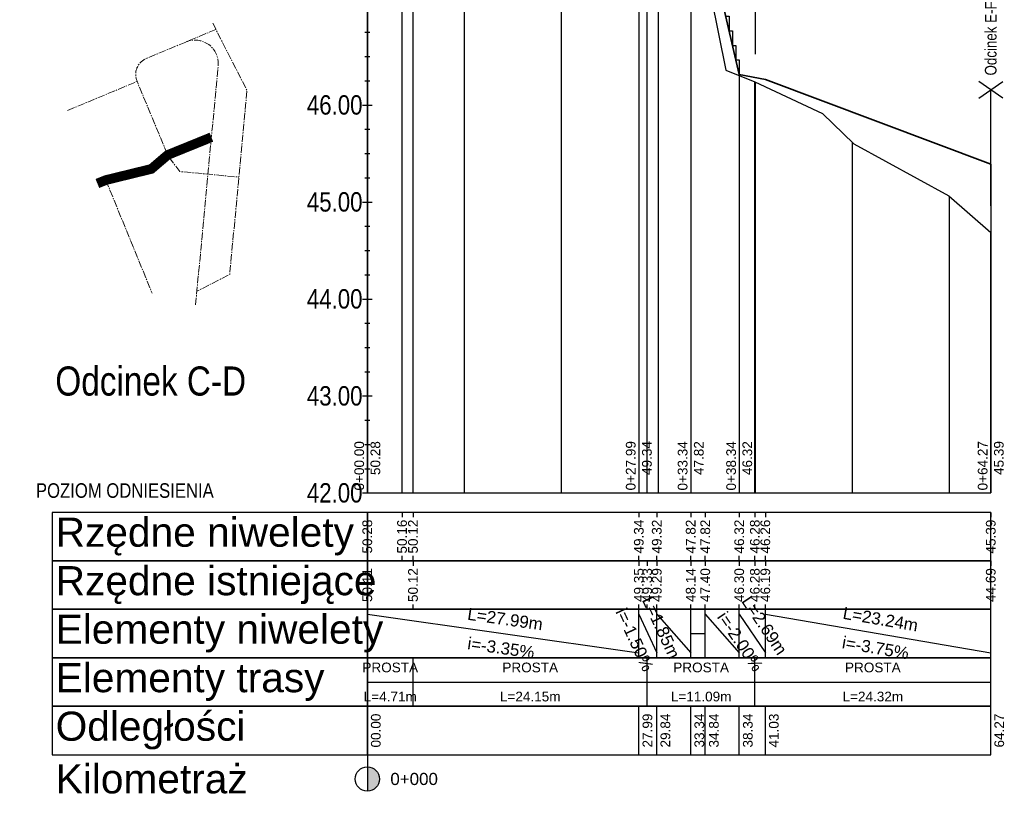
# Model space of a CAD drawing. Header units: metres. Extents: x 0 to 5465380, y 0 to 5925815.
# Tile 131 of 141: x 5464722 to 5464824, y 5925684 to 5925764. Entities that reach past the tile are written whole.
import ezdxf

# ---------------------------------------------------------------- set-up
doc = ezdxf.new("R2010")
doc.units = ezdxf.units.M
doc.linetypes.add('CENTER2', pattern=[1.125, 0.75, -0.125, 0.125, -0.125])
for name, color, linetype in [('$DR - opis', 1, 'Continuous'), ('$DR - wymiary', 7, 'Continuous'), ('AecObjExplode_rys 1_Vport_D5A', 7, 'Continuous'), ('AecObjExplode_rys 3_Vport_DDD', 7, 'Continuous'), ('AecObjExplode_rys 4_Vport_E22', 7, 'Continuous'), ('C-DROGI-PROFILE', 7, 'Continuous'), ('C-DROGI-PROFILE-ETYKIETY', 7, 'Continuous'), ('C-DROGI-PROFILE-WIDOKI', 7, 'Continuous'), ('C-DROGI-PROFILE-WIDOKI-ETYKIETY', 7, 'Continuous')]:
    doc.layers.add(name, color=color, linetype=linetype)
doc.layers.add('$DR - osie ścieżek', color=7, linetype='CENTER2', lineweight=15)
doc.styles.add('ARIAL 2', font='ARIALN.TTF')
doc.styles.get("Standard").update_dxf_attribs({"font": 'arial.ttf'})

# ---------------------------------------------------------------- blocks, each defined once
blk = doc.blocks.new('kilometraz')
at = {"linetype": 'ByBlock', "lineweight": -2}
blk.add_hatch(color=0, dxfattribs=at).paths.add_polyline_path([(0, -0.5, 0.414214), (0.5, 0, 0.414214), (0, 0.5)])
at = {"color": 0, "linetype": 'ByBlock', "lineweight": -2}
blk.add_line((0, 0.5), (0, -0.5), dxfattribs=at)
blk.add_circle((0, 0), 0.5, dxfattribs=at)
blk = doc.blocks.new('AecObjExplode_rys 1_Vport_D5A')
at = {"layer": 'C-DROGI-PROFILE', "color": 94, "linetype": 'Continuous', "lineweight": -3}
for p, q in [((5464790.11, 5925782.02), (5464794.84, 5925758.73)), ((5464794.84, 5925758.73), (5464797.83, 5925757.53)), ((5464797.83, 5925757.53), (5464804.81, 5925754.27)), ((5464804.81, 5925754.27), (5464808.02, 5925751.14)), ((5464808.02, 5925751.14), (5464817.83, 5925745.79)), ((5464817.83, 5925745.79), (5464822.15, 5925742.02))]:
    blk.add_line(p, q, dxfattribs=at)
at = {"layer": 'C-DROGI-PROFILE', "color": 190, "linetype": 'Continuous', "lineweight": 35}
for p, q in [((5464792.72, 5925773.3), (5464796.22, 5925758.3)), ((5464796.22, 5925758.3), (5464798.91, 5925757.77)), ((5464798.91, 5925757.77), (5464822.15, 5925749.05))]:
    blk.add_line(p, q, dxfattribs=at)
at = {"layer": 'C-DROGI-PROFILE-ETYKIETY', "color": 7, "linetype": 'Continuous', "lineweight": -3}
for p, q in [((5464757.88, 5925797.95), (5464757.88, 5925715.15)), ((5464785.87, 5925788.58), (5464785.87, 5925715.15)), ((5464791.22, 5925773.3), (5464791.22, 5925715.15)), ((5464796.22, 5925758.3), (5464796.22, 5925715.15)), ((5464822.15, 5925749.05), (5464822.15, 5925715.15))]:
    blk.add_line(p, q, dxfattribs=at)
at = {"layer": 'C-DROGI-PROFILE-WIDOKI', "color": 7, "linetype": 'Continuous', "lineweight": -3}
for p, q in [((5464757.88, 5925715.15), (5464757.88, 5925805.15)), ((5464761.46, 5925715.15), (5464761.46, 5925795.73)), ((5464762.59, 5925715.15), (5464762.59, 5925795.57)), ((5464767.88, 5925715.15), (5464767.88, 5925794.1)), ((5464777.88, 5925715.15), (5464777.88, 5925791.39)), ((5464787.88, 5925715.15), (5464787.88, 5925787.98)), ((5464757.63, 5925762.65), (5464758.13, 5925762.65)), ((5464757.63, 5925760.15), (5464758.13, 5925760.15)), ((5464757.63, 5925757.65), (5464758.13, 5925757.65)), ((5464797.83, 5925715.15), (5464797.83, 5925757.53)), ((5464797.88, 5925715.15), (5464797.88, 5925757.51)), ((5464757.38, 5925755.15), (5464758.38, 5925755.15)), ((5464757.63, 5925752.65), (5464758.13, 5925752.65)), ((5464807.88, 5925715.15), (5464807.88, 5925751.28)), ((5464757.63, 5925750.15), (5464758.13, 5925750.15)), ((5464757.63, 5925747.65), (5464758.13, 5925747.65)), ((5464817.88, 5925715.15), (5464817.88, 5925745.75)), ((5464757.38, 5925745.15), (5464758.38, 5925745.15)), ((5464757.63, 5925742.65), (5464758.13, 5925742.65)), ((5464822.15, 5925715.15), (5464822.15, 5925742.02)), ((5464757.63, 5925740.15), (5464758.13, 5925740.15)), ((5464757.63, 5925737.65), (5464758.13, 5925737.65)), ((5464757.38, 5925735.15), (5464758.38, 5925735.15)), ((5464757.63, 5925732.65), (5464758.13, 5925732.65)), ((5464757.63, 5925730.15), (5464758.13, 5925730.15)), ((5464757.63, 5925727.65), (5464758.13, 5925727.65)), ((5464757.38, 5925725.15), (5464758.38, 5925725.15)), ((5464757.63, 5925722.65), (5464758.13, 5925722.65)), ((5464757.63, 5925720.15), (5464758.13, 5925720.15)), ((5464757.63, 5925717.65), (5464758.13, 5925717.65)), ((5464757.38, 5925715.15), (5464822.15, 5925715.15)), ((5464757.88, 5925713.15), (5464757.88, 5925712.65)), ((5464785.87, 5925713.15), (5464785.87, 5925712.65)), ((5464787.72, 5925713.15), (5464787.72, 5925712.65)), ((5464791.22, 5925713.15), (5464791.22, 5925712.65)), ((5464792.72, 5925713.15), (5464792.72, 5925712.65)), ((5464796.22, 5925713.15), (5464796.22, 5925712.65)), ((5464798.91, 5925713.15), (5464798.91, 5925712.65)), ((5464822.15, 5925713.15), (5464822.15, 5925712.65)), ((5464757.88, 5925708.15), (5464757.88, 5925708.65)), ((5464785.87, 5925708.15), (5464785.87, 5925708.65)), ((5464787.72, 5925708.15), (5464787.72, 5925708.65)), ((5464791.22, 5925708.15), (5464791.22, 5925708.65)), ((5464792.72, 5925708.15), (5464792.72, 5925708.65)), ((5464796.22, 5925708.15), (5464796.22, 5925708.65)), ((5464798.91, 5925708.15), (5464798.91, 5925708.65)), ((5464822.15, 5925708.15), (5464822.15, 5925708.65)), ((5464757.88, 5925693.15), (5464757.88, 5925703.15)), ((5464785.87, 5925698.15), (5464785.87, 5925703.15)), ((5464787.72, 5925698.15), (5464787.72, 5925703.15)), ((5464791.22, 5925698.15), (5464791.22, 5925703.15)), ((5464792.72, 5925698.15), (5464792.72, 5925703.15)), ((5464796.22, 5925698.15), (5464796.22, 5925703.15)), ((5464798.91, 5925698.15), (5464798.91, 5925703.15)), ((5464762.59, 5925693.15), (5464762.59, 5925698.15)), ((5464786.74, 5925693.15), (5464786.74, 5925698.15)), ((5464797.83, 5925693.15), (5464797.83, 5925698.15)), ((5464757.88, 5925688.15), (5464757.88, 5925685.65))]:
    blk.add_line(p, q, dxfattribs=at)
at = {"layer": 'C-DROGI-PROFILE-WIDOKI', "color": 8, "linetype": 'Continuous', "lineweight": -3}
for p, q in [((5464757.88, 5925715.15), (5464757.88, 5925796.24)), ((5464762.59, 5925715.15), (5464762.59, 5925795.57)), ((5464786.74, 5925715.15), (5464786.74, 5925788.35)), ((5464797.83, 5925715.15), (5464797.83, 5925757.53)), ((5464822.15, 5925715.15), (5464822.15, 5925742.02))]:
    blk.add_line(p, q, dxfattribs=at)
at = {"layer": 'C-DROGI-PROFILE-WIDOKI', "color": 4, "linetype": 'Continuous', "lineweight": -3}
for p, q in [((5464761.46, 5925713.15), (5464761.46, 5925712.65)), ((5464762.59, 5925713.15), (5464762.59, 5925712.65)), ((5464797.83, 5925713.15), (5464797.83, 5925712.65)), ((5464761.46, 5925708.15), (5464761.46, 5925708.65)), ((5464762.59, 5925708.15), (5464762.59, 5925708.65)), ((5464797.83, 5925708.15), (5464797.83, 5925708.65)), ((5464757.88, 5925702.65), (5464785.87, 5925698.65)), ((5464785.87, 5925702.65), (5464787.72, 5925698.65)), ((5464787.72, 5925702.65), (5464791.22, 5925698.65)), ((5464792.72, 5925702.65), (5464796.22, 5925698.65)), ((5464796.22, 5925702.65), (5464798.91, 5925698.65)), ((5464798.91, 5925702.65), (5464822.15, 5925698.65)), ((5464791.22, 5925700.65), (5464792.72, 5925700.65)), ((5464757.88, 5925695.65), (5464822.15, 5925695.65))]:
    blk.add_line(p, q, dxfattribs=at)
at = {"layer": 'C-DROGI-PROFILE-WIDOKI', "color": 1, "linetype": 'Continuous', "lineweight": -3}
for p, q in [((5464757.88, 5925708.15), (5464757.88, 5925707.65)), ((5464785.87, 5925708.15), (5464785.87, 5925707.65)), ((5464787.72, 5925708.15), (5464787.72, 5925707.65)), ((5464791.22, 5925708.15), (5464791.22, 5925707.65)), ((5464792.72, 5925708.15), (5464792.72, 5925707.65)), ((5464796.22, 5925708.15), (5464796.22, 5925707.65)), ((5464798.91, 5925708.15), (5464798.91, 5925707.65)), ((5464822.15, 5925708.15), (5464822.15, 5925707.65)), ((5464757.88, 5925703.15), (5464757.88, 5925703.65)), ((5464785.87, 5925703.15), (5464785.87, 5925703.65)), ((5464787.72, 5925703.15), (5464787.72, 5925703.65)), ((5464791.22, 5925703.15), (5464791.22, 5925703.65)), ((5464792.72, 5925703.15), (5464792.72, 5925703.65)), ((5464796.22, 5925703.15), (5464796.22, 5925703.65)), ((5464798.91, 5925703.15), (5464798.91, 5925703.65)), ((5464822.15, 5925703.15), (5464822.15, 5925703.65)), ((5464757.88, 5925688.15), (5464757.88, 5925693.15)), ((5464785.87, 5925688.15), (5464785.87, 5925693.15)), ((5464787.72, 5925688.15), (5464787.72, 5925693.15)), ((5464791.22, 5925688.15), (5464791.22, 5925693.15)), ((5464792.72, 5925688.15), (5464792.72, 5925693.15)), ((5464796.22, 5925688.15), (5464796.22, 5925693.15)), ((5464798.91, 5925688.15), (5464798.91, 5925693.15)), ((5464822.15, 5925688.15), (5464822.15, 5925693.15))]:
    blk.add_line(p, q, dxfattribs=at)
at = {"layer": 'C-DROGI-PROFILE-WIDOKI', "color": 150, "linetype": 'Continuous', "lineweight": -3}
for p, q in [((5464762.59, 5925708.15), (5464762.59, 5925707.65)), ((5464786.74, 5925708.15), (5464786.74, 5925707.65)), ((5464797.83, 5925708.15), (5464797.83, 5925707.65)), ((5464762.59, 5925703.15), (5464762.59, 5925703.65)), ((5464786.74, 5925703.15), (5464786.74, 5925703.65)), ((5464797.83, 5925703.15), (5464797.83, 5925703.65))]:
    blk.add_line(p, q, dxfattribs=at)
at = {"layer": 'C-DROGI-PROFILE-WIDOKI', "color": 7, "linetype": 'Continuous', "lineweight": -3}
for points in [[(5464757.88, 5925708.15), (5464757.88, 5925713.15), (5464725.38, 5925713.15), (5464725.38, 5925708.15)], [(5464757.88, 5925708.15), (5464822.15, 5925708.15), (5464822.15, 5925713.15), (5464757.88, 5925713.15)], [(5464757.88, 5925703.15), (5464757.88, 5925708.15), (5464725.38, 5925708.15), (5464725.38, 5925703.15)], [(5464757.88, 5925703.15), (5464822.15, 5925703.15), (5464822.15, 5925708.15), (5464757.88, 5925708.15)], [(5464757.88, 5925698.15), (5464757.88, 5925703.15), (5464725.38, 5925703.15), (5464725.38, 5925698.15)], [(5464757.88, 5925698.15), (5464822.15, 5925698.15), (5464822.15, 5925703.15), (5464757.88, 5925703.15)], [(5464757.88, 5925693.15), (5464757.88, 5925698.15), (5464725.38, 5925698.15), (5464725.38, 5925693.15)], [(5464757.88, 5925693.15), (5464822.15, 5925693.15), (5464822.15, 5925698.15), (5464757.88, 5925698.15)], [(5464757.88, 5925688.15), (5464757.88, 5925693.15), (5464725.38, 5925693.15), (5464725.38, 5925688.15)], [(5464757.88, 5925688.15), (5464822.15, 5925688.15), (5464822.15, 5925693.15), (5464757.88, 5925693.15)]]:
    blk.add_3dface(points, dxfattribs=at)
at = {"layer": '$DR - wymiary', "color": 7, "linetype": 'Continuous', "lineweight": -3, "xscale": 2.499999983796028, "yscale": 2.499999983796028, "zscale": 2.499999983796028, "rotation": 8.53773646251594e-07}
blk.add_blockref('kilometraz', (5464757.88, 5925685.65), dxfattribs=at)
at = {"layer": 'C-DROGI-PROFILE-ETYKIETY', "color": 7, "linetype": 'Continuous', "lineweight": -3, "char_height": 1, "attachment_point": 6, "rotation": 90}
for s, insert in [('0+00.00\\P{\\fArial|b0|i0|c238|p34;50.28}', (5464757.88, 5925720.49)), ('0+27.99\\P{\\fArial|b0|i0|c238|p34;49.34}', (5464785.87, 5925720.5)), ('0+33.34\\P{\\fArial|b0|i0|c238|p34;47.82}', (5464791.22, 5925720.49)), ('0+38.34\\P{\\fArial|b0|i0|c238|p34;46.32}', (5464796.22, 5925720.49)), ('0+64.27\\P{\\fArial|b0|i0|c238|p34;45.39}', (5464822.15, 5925720.5))]:
    blk.add_mtext(s, dxfattribs=dict(at, insert=insert))
at = {"layer": 'C-DROGI-PROFILE-WIDOKI', "color": 7, "linetype": 'Continuous', "lineweight": -3, "style": 'ARIAL 2'}
for s, insert, char_height, attachment_point in [('46.00', (5464757.38, 5925755.15), 2, 6), ('45.00', (5464757.38, 5925745.15), 2, 6), ('44.00', (5464757.38, 5925735.15), 2, 6), ('Odcinek C-D', (5464745.38, 5925725.15), 3, 9), ('43.00', (5464757.38, 5925725.15), 2, 6), ('POZIOM ODNIESIENIA', (5464732.88, 5925716.15), 1.5, 2), ('42.00', (5464757.38, 5925715.15), 2, 6)]:
    blk.add_mtext(s, dxfattribs=dict(at, insert=insert, char_height=char_height, attachment_point=attachment_point))
at = {"layer": 'C-DROGI-PROFILE-WIDOKI', "color": 7, "linetype": 'Continuous', "lineweight": -3, "char_height": 3, "attachment_point": 4}
for s, insert in [('{\\fArial|b0|i0|c238|p34;Rzędne niwelety}', (5464725.75, 5925710.65)), ('{\\fArial|b0|i0|c238|p34;Rzędne istniejące}', (5464725.75, 5925705.65)), ('{\\fArial|b0|i0|c238|p34;Elementy niwelety}', (5464725.75, 5925700.65)), ('{\\fArial|b0|i0|c238|p34;Elementy trasy}', (5464725.75, 5925695.65)), ('{\\fArial|b0|i0|c238|p34;Odległości}', (5464725.75, 5925690.65)), ('{\\fArial|b0|i0|c238|p34;Kilometraż}', (5464725.75, 5925685.65))]:
    blk.add_mtext(s, dxfattribs=dict(at, insert=insert))
at = {"layer": 'C-DROGI-PROFILE-WIDOKI-ETYKIETY', "color": 7, "linetype": 'Continuous', "lineweight": -3}
for s, insert, char_height, attachment_point, rotation in [('50.28', (5464757.88, 5925710.65), 1, 5, 90), ('50.16', (5464761.46, 5925710.65), 1, 5, 90), ('50.12', (5464762.59, 5925710.65), 1, 5, 90), ('49.34', (5464785.87, 5925710.65), 1, 5, 90), ('49.32', (5464787.72, 5925710.65), 1, 5, 90), ('47.82', (5464791.22, 5925710.65), 1, 5, 90), ('47.82', (5464792.72, 5925710.65), 1, 5, 90), ('46.32', (5464796.22, 5925710.65), 1, 5, 90), ('46.28', (5464797.83, 5925710.65), 1, 5, 90), ('46.26', (5464798.91, 5925710.65), 1, 5, 90), ('45.39', (5464822.15, 5925710.65), 1, 5, 90), ('50.11', (5464757.88, 5925705.65), 1, 5, 90), ('50.12', (5464762.59, 5925705.65), 1, 5, 90), ('49.35', (5464785.87, 5925705.65), 1, 5, 90), ('49.33', (5464786.74, 5925705.65), 1, 5, 90), ('49.29', (5464787.72, 5925705.65), 1, 5, 90), ('48.14', (5464791.22, 5925705.65), 1, 5, 90), ('47.40', (5464792.72, 5925705.65), 1, 5, 90), ('46.30', (5464796.22, 5925705.65), 1, 5, 90), ('46.28', (5464797.83, 5925705.65), 1, 5, 90), ('46.19', (5464798.91, 5925705.65), 1, 5, 90), ('44.69', (5464822.15, 5925705.65), 1, 5, 90), ('L=1.85m', (5464788.16, 5925701.28), 1.25, 5, 294.8205), ('L=2.69m', (5464798.81, 5925701.49), 1.25, 5, 303.887), ('L=27.99m', (5464772.09, 5925702.14), 1.25, 5, 351.8681), ('i=-1.50%', (5464785.44, 5925700.02), 1.25, 5, 294.8205), ('i=-2.00%', (5464796.32, 5925699.82), 1.25, 5, 303.887), ('L=23.24m', (5464810.78, 5925702.13), 1.25, 5, 350.2344), ('i=-3.75%', (5464810.27, 5925699.18), 1.25, 5, 350.2344), ('i=-3.35%', (5464771.66, 5925699.17), 1.25, 5, 351.8681), ('00.00', (5464758.25, 5925690.65), 1, 2, 90), ('27.99', (5464786.25, 5925690.65), 1, 2, 90), ('29.84', (5464788.1, 5925690.65), 1, 2, 90), ('33.34', (5464791.6, 5925690.65), 1, 2, 90), ('34.84', (5464793.1, 5925690.65), 1, 2, 90), ('38.34', (5464796.6, 5925690.65), 1, 2, 90), ('41.03', (5464799.28, 5925690.65), 1, 2, 90), ('64.27', (5464822.52, 5925690.65), 1, 2, 90)]:
    blk.add_mtext(s, dxfattribs=dict(at, insert=insert, char_height=char_height, attachment_point=attachment_point, rotation=rotation))
for s, insert, char_height, attachment_point in [('PROSTA', (5464760.24, 5925697.15), 1, 5), ('PROSTA', (5464774.67, 5925697.15), 1, 5), ('PROSTA', (5464792.29, 5925697.15), 1, 5), ('PROSTA', (5464809.99, 5925697.15), 1, 5), ('L=4.71m', (5464760.24, 5925694.15), 1, 5), ('L=24.15m', (5464774.67, 5925694.15), 1, 5), ('L=11.09m', (5464792.29, 5925694.15), 1, 5), ('L=24.32m', (5464809.99, 5925694.15), 1, 5), ('0+000', (5464760.25, 5925685.65), 1.25, 4)]:
    blk.add_mtext(s, dxfattribs=dict(at, insert=insert, char_height=char_height, attachment_point=attachment_point))
blk = doc.blocks.new('AecObjExplode_rys 4_Vport_E22')
at = {"layer": 'C-DROGI-PROFILE', "color": 94, "linetype": 'Continuous', "lineweight": -3}
for p, q in [((5464790.11, 5925782.02), (5464794.84, 5925758.73)), ((5464794.84, 5925758.73), (5464797.83, 5925757.53)), ((5464797.83, 5925757.53), (5464804.81, 5925754.27)), ((5464804.81, 5925754.27), (5464808.02, 5925751.14)), ((5464808.02, 5925751.14), (5464817.83, 5925745.79)), ((5464817.83, 5925745.79), (5464822.15, 5925742.02))]:
    blk.add_line(p, q, dxfattribs=at)
at = {"layer": 'C-DROGI-PROFILE', "color": 190, "linetype": 'Continuous', "lineweight": 35}
for p, q in [((5464792.72, 5925773.3), (5464796.22, 5925758.3)), ((5464796.22, 5925758.3), (5464798.91, 5925757.77)), ((5464798.91, 5925757.77), (5464822.15, 5925749.05))]:
    blk.add_line(p, q, dxfattribs=at)
at = {"layer": 'C-DROGI-PROFILE-ETYKIETY', "color": 7, "linetype": 'Continuous', "lineweight": -3}
for p, q in [((5464757.88, 5925797.95), (5464757.88, 5925715.15)), ((5464785.87, 5925788.58), (5464785.87, 5925715.15)), ((5464791.22, 5925773.3), (5464791.22, 5925715.15)), ((5464796.22, 5925758.3), (5464796.22, 5925715.15)), ((5464822.15, 5925749.05), (5464822.15, 5925715.15))]:
    blk.add_line(p, q, dxfattribs=at)
at = {"layer": 'C-DROGI-PROFILE-WIDOKI', "color": 7, "linetype": 'Continuous', "lineweight": -3}
for p, q in [((5464757.88, 5925715.15), (5464757.88, 5925805.15)), ((5464761.46, 5925715.15), (5464761.46, 5925795.73)), ((5464762.59, 5925715.15), (5464762.59, 5925795.57)), ((5464767.88, 5925715.15), (5464767.88, 5925794.1)), ((5464777.88, 5925715.15), (5464777.88, 5925791.39)), ((5464787.88, 5925715.15), (5464787.88, 5925787.98)), ((5464757.63, 5925762.65), (5464758.13, 5925762.65)), ((5464757.63, 5925760.15), (5464758.13, 5925760.15)), ((5464757.63, 5925757.65), (5464758.13, 5925757.65)), ((5464797.83, 5925715.15), (5464797.83, 5925757.53)), ((5464797.88, 5925715.15), (5464797.88, 5925757.51)), ((5464757.38, 5925755.15), (5464758.38, 5925755.15)), ((5464757.63, 5925752.65), (5464758.13, 5925752.65)), ((5464807.88, 5925715.15), (5464807.88, 5925751.28)), ((5464757.63, 5925750.15), (5464758.13, 5925750.15)), ((5464757.63, 5925747.65), (5464758.13, 5925747.65)), ((5464817.88, 5925715.15), (5464817.88, 5925745.75)), ((5464757.38, 5925745.15), (5464758.38, 5925745.15)), ((5464757.63, 5925742.65), (5464758.13, 5925742.65)), ((5464822.15, 5925715.15), (5464822.15, 5925742.02)), ((5464757.63, 5925740.15), (5464758.13, 5925740.15)), ((5464757.63, 5925737.65), (5464758.13, 5925737.65)), ((5464757.38, 5925735.15), (5464758.38, 5925735.15)), ((5464757.63, 5925732.65), (5464758.13, 5925732.65)), ((5464757.63, 5925730.15), (5464758.13, 5925730.15)), ((5464757.63, 5925727.65), (5464758.13, 5925727.65)), ((5464757.38, 5925725.15), (5464758.38, 5925725.15)), ((5464757.63, 5925722.65), (5464758.13, 5925722.65)), ((5464757.63, 5925720.15), (5464758.13, 5925720.15)), ((5464757.63, 5925717.65), (5464758.13, 5925717.65)), ((5464757.38, 5925715.15), (5464822.15, 5925715.15)), ((5464757.88, 5925713.15), (5464757.88, 5925712.65)), ((5464785.87, 5925713.15), (5464785.87, 5925712.65)), ((5464787.72, 5925713.15), (5464787.72, 5925712.65)), ((5464791.22, 5925713.15), (5464791.22, 5925712.65)), ((5464792.72, 5925713.15), (5464792.72, 5925712.65)), ((5464796.22, 5925713.15), (5464796.22, 5925712.65)), ((5464798.91, 5925713.15), (5464798.91, 5925712.65)), ((5464822.15, 5925713.15), (5464822.15, 5925712.65)), ((5464757.88, 5925708.15), (5464757.88, 5925708.65)), ((5464785.87, 5925708.15), (5464785.87, 5925708.65)), ((5464787.72, 5925708.15), (5464787.72, 5925708.65)), ((5464791.22, 5925708.15), (5464791.22, 5925708.65)), ((5464792.72, 5925708.15), (5464792.72, 5925708.65)), ((5464796.22, 5925708.15), (5464796.22, 5925708.65)), ((5464798.91, 5925708.15), (5464798.91, 5925708.65)), ((5464822.15, 5925708.15), (5464822.15, 5925708.65)), ((5464757.88, 5925693.15), (5464757.88, 5925703.15)), ((5464785.87, 5925698.15), (5464785.87, 5925703.15)), ((5464787.72, 5925698.15), (5464787.72, 5925703.15)), ((5464791.22, 5925698.15), (5464791.22, 5925703.15)), ((5464792.72, 5925698.15), (5464792.72, 5925703.15)), ((5464796.22, 5925698.15), (5464796.22, 5925703.15)), ((5464798.91, 5925698.15), (5464798.91, 5925703.15)), ((5464762.59, 5925693.15), (5464762.59, 5925698.15)), ((5464786.74, 5925693.15), (5464786.74, 5925698.15)), ((5464797.83, 5925693.15), (5464797.83, 5925698.15)), ((5464757.88, 5925688.15), (5464757.88, 5925685.65))]:
    blk.add_line(p, q, dxfattribs=at)
at = {"layer": 'C-DROGI-PROFILE-WIDOKI', "color": 8, "linetype": 'Continuous', "lineweight": -3}
for p, q in [((5464757.88, 5925715.15), (5464757.88, 5925796.24)), ((5464762.59, 5925715.15), (5464762.59, 5925795.57)), ((5464786.74, 5925715.15), (5464786.74, 5925788.35)), ((5464797.83, 5925715.15), (5464797.83, 5925757.53)), ((5464822.15, 5925715.15), (5464822.15, 5925742.02))]:
    blk.add_line(p, q, dxfattribs=at)
at = {"layer": 'C-DROGI-PROFILE-WIDOKI', "color": 4, "linetype": 'Continuous', "lineweight": -3}
for p, q in [((5464761.46, 5925713.15), (5464761.46, 5925712.65)), ((5464762.59, 5925713.15), (5464762.59, 5925712.65)), ((5464797.83, 5925713.15), (5464797.83, 5925712.65)), ((5464761.46, 5925708.15), (5464761.46, 5925708.65)), ((5464762.59, 5925708.15), (5464762.59, 5925708.65)), ((5464797.83, 5925708.15), (5464797.83, 5925708.65)), ((5464757.88, 5925702.65), (5464785.87, 5925698.65)), ((5464785.87, 5925702.65), (5464787.72, 5925698.65)), ((5464787.72, 5925702.65), (5464791.22, 5925698.65)), ((5464792.72, 5925702.65), (5464796.22, 5925698.65)), ((5464796.22, 5925702.65), (5464798.91, 5925698.65)), ((5464798.91, 5925702.65), (5464822.15, 5925698.65)), ((5464791.22, 5925700.65), (5464792.72, 5925700.65)), ((5464757.88, 5925695.65), (5464822.15, 5925695.65))]:
    blk.add_line(p, q, dxfattribs=at)
at = {"layer": 'C-DROGI-PROFILE-WIDOKI', "color": 1, "linetype": 'Continuous', "lineweight": -3}
for p, q in [((5464757.88, 5925708.15), (5464757.88, 5925707.65)), ((5464785.87, 5925708.15), (5464785.87, 5925707.65)), ((5464787.72, 5925708.15), (5464787.72, 5925707.65)), ((5464791.22, 5925708.15), (5464791.22, 5925707.65)), ((5464792.72, 5925708.15), (5464792.72, 5925707.65)), ((5464796.22, 5925708.15), (5464796.22, 5925707.65)), ((5464798.91, 5925708.15), (5464798.91, 5925707.65)), ((5464822.15, 5925708.15), (5464822.15, 5925707.65)), ((5464757.88, 5925703.15), (5464757.88, 5925703.65)), ((5464785.87, 5925703.15), (5464785.87, 5925703.65)), ((5464787.72, 5925703.15), (5464787.72, 5925703.65)), ((5464791.22, 5925703.15), (5464791.22, 5925703.65)), ((5464792.72, 5925703.15), (5464792.72, 5925703.65)), ((5464796.22, 5925703.15), (5464796.22, 5925703.65)), ((5464798.91, 5925703.15), (5464798.91, 5925703.65)), ((5464822.15, 5925703.15), (5464822.15, 5925703.65)), ((5464757.88, 5925688.15), (5464757.88, 5925693.15)), ((5464785.87, 5925688.15), (5464785.87, 5925693.15)), ((5464787.72, 5925688.15), (5464787.72, 5925693.15)), ((5464791.22, 5925688.15), (5464791.22, 5925693.15)), ((5464792.72, 5925688.15), (5464792.72, 5925693.15)), ((5464796.22, 5925688.15), (5464796.22, 5925693.15)), ((5464798.91, 5925688.15), (5464798.91, 5925693.15)), ((5464822.15, 5925688.15), (5464822.15, 5925693.15))]:
    blk.add_line(p, q, dxfattribs=at)
at = {"layer": 'C-DROGI-PROFILE-WIDOKI', "color": 150, "linetype": 'Continuous', "lineweight": -3}
for p, q in [((5464762.59, 5925708.15), (5464762.59, 5925707.65)), ((5464786.74, 5925708.15), (5464786.74, 5925707.65)), ((5464797.83, 5925708.15), (5464797.83, 5925707.65)), ((5464762.59, 5925703.15), (5464762.59, 5925703.65)), ((5464786.74, 5925703.15), (5464786.74, 5925703.65)), ((5464797.83, 5925703.15), (5464797.83, 5925703.65))]:
    blk.add_line(p, q, dxfattribs=at)
at = {"layer": 'C-DROGI-PROFILE-WIDOKI', "color": 7, "linetype": 'Continuous', "lineweight": -3}
for points in [[(5464757.88, 5925708.15), (5464757.88, 5925713.15), (5464725.38, 5925713.15), (5464725.38, 5925708.15)], [(5464757.88, 5925708.15), (5464822.15, 5925708.15), (5464822.15, 5925713.15), (5464757.88, 5925713.15)], [(5464757.88, 5925703.15), (5464757.88, 5925708.15), (5464725.38, 5925708.15), (5464725.38, 5925703.15)], [(5464757.88, 5925703.15), (5464822.15, 5925703.15), (5464822.15, 5925708.15), (5464757.88, 5925708.15)], [(5464757.88, 5925698.15), (5464757.88, 5925703.15), (5464725.38, 5925703.15), (5464725.38, 5925698.15)], [(5464757.88, 5925698.15), (5464822.15, 5925698.15), (5464822.15, 5925703.15), (5464757.88, 5925703.15)], [(5464757.88, 5925693.15), (5464757.88, 5925698.15), (5464725.38, 5925698.15), (5464725.38, 5925693.15)], [(5464757.88, 5925693.15), (5464822.15, 5925693.15), (5464822.15, 5925698.15), (5464757.88, 5925698.15)], [(5464757.88, 5925688.15), (5464757.88, 5925693.15), (5464725.38, 5925693.15), (5464725.38, 5925688.15)], [(5464757.88, 5925688.15), (5464822.15, 5925688.15), (5464822.15, 5925693.15), (5464757.88, 5925693.15)]]:
    blk.add_3dface(points, dxfattribs=at)
at = {"layer": '$DR - wymiary', "color": 7, "linetype": 'Continuous', "lineweight": -3, "xscale": 2.50000000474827, "yscale": 2.50000000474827, "zscale": 2.50000000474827}
blk.add_blockref('kilometraz', (5464757.88, 5925685.65), dxfattribs=at)
at = {"layer": 'C-DROGI-PROFILE-ETYKIETY', "color": 7, "linetype": 'Continuous', "lineweight": -3, "char_height": 1, "attachment_point": 6, "rotation": 90}
for s, insert in [('0+00.00\\P{\\fArial|b0|i0|c238|p34;50.28}', (5464757.88, 5925720.49)), ('0+27.99\\P{\\fArial|b0|i0|c238|p34;49.34}', (5464785.87, 5925720.5)), ('0+33.34\\P{\\fArial|b0|i0|c238|p34;47.82}', (5464791.22, 5925720.49)), ('0+38.34\\P{\\fArial|b0|i0|c238|p34;46.32}', (5464796.22, 5925720.49)), ('0+64.27\\P{\\fArial|b0|i0|c238|p34;45.39}', (5464822.15, 5925720.5))]:
    blk.add_mtext(s, dxfattribs=dict(at, insert=insert))
at = {"layer": 'C-DROGI-PROFILE-WIDOKI', "color": 7, "linetype": 'Continuous', "lineweight": -3, "style": 'ARIAL 2'}
for s, insert, char_height, attachment_point in [('46.00', (5464757.38, 5925755.15), 2, 6), ('45.00', (5464757.38, 5925745.15), 2, 6), ('44.00', (5464757.38, 5925735.15), 2, 6), ('Odcinek C-D', (5464745.38, 5925725.15), 3, 9), ('43.00', (5464757.38, 5925725.15), 2, 6), ('POZIOM ODNIESIENIA', (5464732.88, 5925716.15), 1.5, 2), ('42.00', (5464757.38, 5925715.15), 2, 6)]:
    blk.add_mtext(s, dxfattribs=dict(at, insert=insert, char_height=char_height, attachment_point=attachment_point))
at = {"layer": 'C-DROGI-PROFILE-WIDOKI', "color": 7, "linetype": 'Continuous', "lineweight": -3, "char_height": 3, "attachment_point": 4}
for s, insert in [('{\\fArial|b0|i0|c238|p34;Rzędne niwelety}', (5464725.75, 5925710.65)), ('{\\fArial|b0|i0|c238|p34;Rzędne istniejące}', (5464725.75, 5925705.65)), ('{\\fArial|b0|i0|c238|p34;Elementy niwelety}', (5464725.75, 5925700.65)), ('{\\fArial|b0|i0|c238|p34;Elementy trasy}', (5464725.75, 5925695.65)), ('{\\fArial|b0|i0|c238|p34;Odległości}', (5464725.75, 5925690.65)), ('{\\fArial|b0|i0|c238|p34;Kilometraż}', (5464725.75, 5925685.65))]:
    blk.add_mtext(s, dxfattribs=dict(at, insert=insert))
at = {"layer": 'C-DROGI-PROFILE-WIDOKI-ETYKIETY', "color": 7, "linetype": 'Continuous', "lineweight": -3}
for s, insert, char_height, attachment_point, rotation in [('50.28', (5464757.88, 5925710.65), 1, 5, 90), ('50.16', (5464761.46, 5925710.65), 1, 5, 90), ('50.12', (5464762.59, 5925710.65), 1, 5, 90), ('49.34', (5464785.87, 5925710.65), 1, 5, 90), ('49.32', (5464787.72, 5925710.65), 1, 5, 90), ('47.82', (5464791.22, 5925710.65), 1, 5, 90), ('47.82', (5464792.72, 5925710.65), 1, 5, 90), ('46.32', (5464796.22, 5925710.65), 1, 5, 90), ('46.28', (5464797.83, 5925710.65), 1, 5, 90), ('46.26', (5464798.91, 5925710.65), 1, 5, 90), ('45.39', (5464822.15, 5925710.65), 1, 5, 90), ('50.11', (5464757.88, 5925705.65), 1, 5, 90), ('50.12', (5464762.59, 5925705.65), 1, 5, 90), ('49.35', (5464785.87, 5925705.65), 1, 5, 90), ('49.33', (5464786.74, 5925705.65), 1, 5, 90), ('49.29', (5464787.72, 5925705.65), 1, 5, 90), ('48.14', (5464791.22, 5925705.65), 1, 5, 90), ('47.40', (5464792.72, 5925705.65), 1, 5, 90), ('46.30', (5464796.22, 5925705.65), 1, 5, 90), ('46.28', (5464797.83, 5925705.65), 1, 5, 90), ('46.19', (5464798.91, 5925705.65), 1, 5, 90), ('44.69', (5464822.15, 5925705.65), 1, 5, 90), ('L=1.85m', (5464788.16, 5925701.28), 1.25, 5, 294.8205), ('L=2.69m', (5464798.81, 5925701.49), 1.25, 5, 303.887), ('L=27.99m', (5464772.09, 5925702.14), 1.25, 5, 351.8681), ('i=-1.50%', (5464785.44, 5925700.02), 1.25, 5, 294.8205), ('i=-2.00%', (5464796.32, 5925699.82), 1.25, 5, 303.887), ('L=23.24m', (5464810.78, 5925702.13), 1.25, 5, 350.2344), ('i=-3.75%', (5464810.27, 5925699.18), 1.25, 5, 350.2344), ('i=-3.35%', (5464771.66, 5925699.17), 1.25, 5, 351.8681), ('00.00', (5464758.25, 5925690.65), 1, 2, 90), ('27.99', (5464786.25, 5925690.65), 1, 2, 90), ('29.84', (5464788.1, 5925690.65), 1, 2, 90), ('33.34', (5464791.6, 5925690.65), 1, 2, 90), ('34.84', (5464793.1, 5925690.65), 1, 2, 90), ('38.34', (5464796.6, 5925690.65), 1, 2, 90), ('41.03', (5464799.28, 5925690.65), 1, 2, 90), ('64.27', (5464822.52, 5925690.65), 1, 2, 90)]:
    blk.add_mtext(s, dxfattribs=dict(at, insert=insert, char_height=char_height, attachment_point=attachment_point, rotation=rotation))
for s, insert, char_height, attachment_point in [('PROSTA', (5464760.24, 5925697.15), 1, 5), ('PROSTA', (5464774.67, 5925697.15), 1, 5), ('PROSTA', (5464792.29, 5925697.15), 1, 5), ('PROSTA', (5464809.99, 5925697.15), 1, 5), ('L=4.71m', (5464760.24, 5925694.15), 1, 5), ('L=24.15m', (5464774.67, 5925694.15), 1, 5), ('L=11.09m', (5464792.29, 5925694.15), 1, 5), ('L=24.32m', (5464809.99, 5925694.15), 1, 5), ('0+000', (5464760.25, 5925685.65), 1.25, 4)]:
    blk.add_mtext(s, dxfattribs=dict(at, insert=insert, char_height=char_height, attachment_point=attachment_point))
blk = doc.blocks.new('AecObjExplode_rys 3_Vport_DDD')
at = {"layer": 'C-DROGI-PROFILE', "color": 94, "linetype": 'Continuous', "lineweight": -3}
for p, q in [((5464790.11, 5925782.02), (5464794.84, 5925758.73)), ((5464794.84, 5925758.73), (5464797.83, 5925757.53)), ((5464797.83, 5925757.53), (5464804.81, 5925754.27)), ((5464804.81, 5925754.27), (5464808.02, 5925751.14)), ((5464808.02, 5925751.14), (5464817.83, 5925745.79)), ((5464817.83, 5925745.79), (5464822.15, 5925742.02))]:
    blk.add_line(p, q, dxfattribs=at)
at = {"layer": 'C-DROGI-PROFILE', "color": 190, "linetype": 'Continuous', "lineweight": 35}
for p, q in [((5464792.72, 5925773.3), (5464796.22, 5925758.3)), ((5464796.22, 5925758.3), (5464798.91, 5925757.77)), ((5464798.91, 5925757.77), (5464822.15, 5925749.05))]:
    blk.add_line(p, q, dxfattribs=at)
at = {"layer": 'C-DROGI-PROFILE-ETYKIETY', "color": 7, "linetype": 'Continuous', "lineweight": -3}
for p, q in [((5464757.88, 5925797.95), (5464757.88, 5925715.15)), ((5464785.87, 5925788.58), (5464785.87, 5925715.15)), ((5464791.22, 5925773.3), (5464791.22, 5925715.15)), ((5464796.22, 5925758.3), (5464796.22, 5925715.15)), ((5464822.15, 5925749.05), (5464822.15, 5925715.15))]:
    blk.add_line(p, q, dxfattribs=at)
at = {"layer": 'C-DROGI-PROFILE-WIDOKI', "color": 7, "linetype": 'Continuous', "lineweight": -3}
for p, q in [((5464757.88, 5925715.15), (5464757.88, 5925805.15)), ((5464761.46, 5925715.15), (5464761.46, 5925795.73)), ((5464762.59, 5925715.15), (5464762.59, 5925795.57)), ((5464767.88, 5925715.15), (5464767.88, 5925794.1)), ((5464777.88, 5925715.15), (5464777.88, 5925791.39)), ((5464787.88, 5925715.15), (5464787.88, 5925787.98)), ((5464757.63, 5925762.65), (5464758.13, 5925762.65)), ((5464757.63, 5925760.15), (5464758.13, 5925760.15)), ((5464757.63, 5925757.65), (5464758.13, 5925757.65)), ((5464797.83, 5925715.15), (5464797.83, 5925757.53)), ((5464797.88, 5925715.15), (5464797.88, 5925757.51)), ((5464757.38, 5925755.15), (5464758.38, 5925755.15)), ((5464757.63, 5925752.65), (5464758.13, 5925752.65)), ((5464807.88, 5925715.15), (5464807.88, 5925751.28)), ((5464757.63, 5925750.15), (5464758.13, 5925750.15)), ((5464757.63, 5925747.65), (5464758.13, 5925747.65)), ((5464817.88, 5925715.15), (5464817.88, 5925745.75)), ((5464757.38, 5925745.15), (5464758.38, 5925745.15)), ((5464757.63, 5925742.65), (5464758.13, 5925742.65)), ((5464822.15, 5925715.15), (5464822.15, 5925742.02)), ((5464757.63, 5925740.15), (5464758.13, 5925740.15)), ((5464757.63, 5925737.65), (5464758.13, 5925737.65)), ((5464757.38, 5925735.15), (5464758.38, 5925735.15)), ((5464757.63, 5925732.65), (5464758.13, 5925732.65)), ((5464757.63, 5925730.15), (5464758.13, 5925730.15)), ((5464757.63, 5925727.65), (5464758.13, 5925727.65)), ((5464757.38, 5925725.15), (5464758.38, 5925725.15)), ((5464757.63, 5925722.65), (5464758.13, 5925722.65)), ((5464757.63, 5925720.15), (5464758.13, 5925720.15)), ((5464757.63, 5925717.65), (5464758.13, 5925717.65)), ((5464757.38, 5925715.15), (5464822.15, 5925715.15)), ((5464757.88, 5925713.15), (5464757.88, 5925712.65)), ((5464785.87, 5925713.15), (5464785.87, 5925712.65)), ((5464787.72, 5925713.15), (5464787.72, 5925712.65)), ((5464791.22, 5925713.15), (5464791.22, 5925712.65)), ((5464792.72, 5925713.15), (5464792.72, 5925712.65)), ((5464796.22, 5925713.15), (5464796.22, 5925712.65)), ((5464798.91, 5925713.15), (5464798.91, 5925712.65)), ((5464822.15, 5925713.15), (5464822.15, 5925712.65)), ((5464757.88, 5925708.15), (5464757.88, 5925708.65)), ((5464785.87, 5925708.15), (5464785.87, 5925708.65)), ((5464787.72, 5925708.15), (5464787.72, 5925708.65)), ((5464791.22, 5925708.15), (5464791.22, 5925708.65)), ((5464792.72, 5925708.15), (5464792.72, 5925708.65)), ((5464796.22, 5925708.15), (5464796.22, 5925708.65)), ((5464798.91, 5925708.15), (5464798.91, 5925708.65)), ((5464822.15, 5925708.15), (5464822.15, 5925708.65)), ((5464757.88, 5925693.15), (5464757.88, 5925703.15)), ((5464785.87, 5925698.15), (5464785.87, 5925703.15)), ((5464787.72, 5925698.15), (5464787.72, 5925703.15)), ((5464791.22, 5925698.15), (5464791.22, 5925703.15)), ((5464792.72, 5925698.15), (5464792.72, 5925703.15)), ((5464796.22, 5925698.15), (5464796.22, 5925703.15)), ((5464798.91, 5925698.15), (5464798.91, 5925703.15)), ((5464762.59, 5925693.15), (5464762.59, 5925698.15)), ((5464786.74, 5925693.15), (5464786.74, 5925698.15)), ((5464797.83, 5925693.15), (5464797.83, 5925698.15)), ((5464757.88, 5925688.15), (5464757.88, 5925685.65))]:
    blk.add_line(p, q, dxfattribs=at)
at = {"layer": 'C-DROGI-PROFILE-WIDOKI', "color": 8, "linetype": 'Continuous', "lineweight": -3}
for p, q in [((5464757.88, 5925715.15), (5464757.88, 5925796.24)), ((5464762.59, 5925715.15), (5464762.59, 5925795.57)), ((5464786.74, 5925715.15), (5464786.74, 5925788.35)), ((5464797.83, 5925715.15), (5464797.83, 5925757.53)), ((5464822.15, 5925715.15), (5464822.15, 5925742.02))]:
    blk.add_line(p, q, dxfattribs=at)
at = {"layer": 'C-DROGI-PROFILE-WIDOKI', "color": 4, "linetype": 'Continuous', "lineweight": -3}
for p, q in [((5464761.46, 5925713.15), (5464761.46, 5925712.65)), ((5464762.59, 5925713.15), (5464762.59, 5925712.65)), ((5464797.83, 5925713.15), (5464797.83, 5925712.65)), ((5464761.46, 5925708.15), (5464761.46, 5925708.65)), ((5464762.59, 5925708.15), (5464762.59, 5925708.65)), ((5464797.83, 5925708.15), (5464797.83, 5925708.65)), ((5464757.88, 5925702.65), (5464785.87, 5925698.65)), ((5464785.87, 5925702.65), (5464787.72, 5925698.65)), ((5464787.72, 5925702.65), (5464791.22, 5925698.65)), ((5464792.72, 5925702.65), (5464796.22, 5925698.65)), ((5464796.22, 5925702.65), (5464798.91, 5925698.65)), ((5464798.91, 5925702.65), (5464822.15, 5925698.65)), ((5464791.22, 5925700.65), (5464792.72, 5925700.65)), ((5464757.88, 5925695.65), (5464822.15, 5925695.65))]:
    blk.add_line(p, q, dxfattribs=at)
at = {"layer": 'C-DROGI-PROFILE-WIDOKI', "color": 1, "linetype": 'Continuous', "lineweight": -3}
for p, q in [((5464757.88, 5925708.15), (5464757.88, 5925707.65)), ((5464785.87, 5925708.15), (5464785.87, 5925707.65)), ((5464787.72, 5925708.15), (5464787.72, 5925707.65)), ((5464791.22, 5925708.15), (5464791.22, 5925707.65)), ((5464792.72, 5925708.15), (5464792.72, 5925707.65)), ((5464796.22, 5925708.15), (5464796.22, 5925707.65)), ((5464798.91, 5925708.15), (5464798.91, 5925707.65)), ((5464822.15, 5925708.15), (5464822.15, 5925707.65)), ((5464757.88, 5925703.15), (5464757.88, 5925703.65)), ((5464785.87, 5925703.15), (5464785.87, 5925703.65)), ((5464787.72, 5925703.15), (5464787.72, 5925703.65)), ((5464791.22, 5925703.15), (5464791.22, 5925703.65)), ((5464792.72, 5925703.15), (5464792.72, 5925703.65)), ((5464796.22, 5925703.15), (5464796.22, 5925703.65)), ((5464798.91, 5925703.15), (5464798.91, 5925703.65)), ((5464822.15, 5925703.15), (5464822.15, 5925703.65)), ((5464757.88, 5925688.15), (5464757.88, 5925693.15)), ((5464785.87, 5925688.15), (5464785.87, 5925693.15)), ((5464787.72, 5925688.15), (5464787.72, 5925693.15)), ((5464791.22, 5925688.15), (5464791.22, 5925693.15)), ((5464792.72, 5925688.15), (5464792.72, 5925693.15)), ((5464796.22, 5925688.15), (5464796.22, 5925693.15)), ((5464798.91, 5925688.15), (5464798.91, 5925693.15)), ((5464822.15, 5925688.15), (5464822.15, 5925693.15))]:
    blk.add_line(p, q, dxfattribs=at)
at = {"layer": 'C-DROGI-PROFILE-WIDOKI', "color": 150, "linetype": 'Continuous', "lineweight": -3}
for p, q in [((5464762.59, 5925708.15), (5464762.59, 5925707.65)), ((5464786.74, 5925708.15), (5464786.74, 5925707.65)), ((5464797.83, 5925708.15), (5464797.83, 5925707.65)), ((5464762.59, 5925703.15), (5464762.59, 5925703.65)), ((5464786.74, 5925703.15), (5464786.74, 5925703.65)), ((5464797.83, 5925703.15), (5464797.83, 5925703.65))]:
    blk.add_line(p, q, dxfattribs=at)
at = {"layer": 'C-DROGI-PROFILE-WIDOKI', "color": 7, "linetype": 'Continuous', "lineweight": -3}
for points in [[(5464757.88, 5925708.15), (5464757.88, 5925713.15), (5464725.38, 5925713.15), (5464725.38, 5925708.15)], [(5464757.88, 5925708.15), (5464822.15, 5925708.15), (5464822.15, 5925713.15), (5464757.88, 5925713.15)], [(5464757.88, 5925703.15), (5464757.88, 5925708.15), (5464725.38, 5925708.15), (5464725.38, 5925703.15)], [(5464757.88, 5925703.15), (5464822.15, 5925703.15), (5464822.15, 5925708.15), (5464757.88, 5925708.15)], [(5464757.88, 5925698.15), (5464757.88, 5925703.15), (5464725.38, 5925703.15), (5464725.38, 5925698.15)], [(5464757.88, 5925698.15), (5464822.15, 5925698.15), (5464822.15, 5925703.15), (5464757.88, 5925703.15)], [(5464757.88, 5925693.15), (5464757.88, 5925698.15), (5464725.38, 5925698.15), (5464725.38, 5925693.15)], [(5464757.88, 5925693.15), (5464822.15, 5925693.15), (5464822.15, 5925698.15), (5464757.88, 5925698.15)], [(5464757.88, 5925688.15), (5464757.88, 5925693.15), (5464725.38, 5925693.15), (5464725.38, 5925688.15)], [(5464757.88, 5925688.15), (5464822.15, 5925688.15), (5464822.15, 5925693.15), (5464757.88, 5925693.15)]]:
    blk.add_3dface(points, dxfattribs=at)
at = {"layer": '$DR - wymiary', "color": 7, "linetype": 'Continuous', "lineweight": -3, "xscale": 2.499999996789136, "yscale": 2.499999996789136, "zscale": 2.499999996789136}
blk.add_blockref('kilometraz', (5464757.88, 5925685.65), dxfattribs=at)
at = {"layer": 'C-DROGI-PROFILE-ETYKIETY', "color": 7, "linetype": 'Continuous', "lineweight": -3, "char_height": 1, "attachment_point": 6, "rotation": 90}
for s, insert in [('0+00.00\\P{\\fArial|b0|i0|c238|p34;50.28}', (5464757.88, 5925720.49)), ('0+27.99\\P{\\fArial|b0|i0|c238|p34;49.34}', (5464785.87, 5925720.5)), ('0+33.34\\P{\\fArial|b0|i0|c238|p34;47.82}', (5464791.22, 5925720.49)), ('0+38.34\\P{\\fArial|b0|i0|c238|p34;46.32}', (5464796.22, 5925720.49)), ('0+64.27\\P{\\fArial|b0|i0|c238|p34;45.39}', (5464822.15, 5925720.5))]:
    blk.add_mtext(s, dxfattribs=dict(at, insert=insert))
at = {"layer": 'C-DROGI-PROFILE-WIDOKI', "color": 7, "linetype": 'Continuous', "lineweight": -3, "style": 'ARIAL 2'}
for s, insert, char_height, attachment_point in [('46.00', (5464757.38, 5925755.15), 2, 6), ('45.00', (5464757.38, 5925745.15), 2, 6), ('44.00', (5464757.38, 5925735.15), 2, 6), ('Odcinek C-D', (5464745.38, 5925725.15), 3, 9), ('43.00', (5464757.38, 5925725.15), 2, 6), ('POZIOM ODNIESIENIA', (5464732.88, 5925716.15), 1.5, 2), ('42.00', (5464757.38, 5925715.15), 2, 6)]:
    blk.add_mtext(s, dxfattribs=dict(at, insert=insert, char_height=char_height, attachment_point=attachment_point))
at = {"layer": 'C-DROGI-PROFILE-WIDOKI', "color": 7, "linetype": 'Continuous', "lineweight": -3, "char_height": 3, "attachment_point": 4}
for s, insert in [('{\\fArial|b0|i0|c238|p34;Rzędne niwelety}', (5464725.75, 5925710.65)), ('{\\fArial|b0|i0|c238|p34;Rzędne istniejące}', (5464725.75, 5925705.65)), ('{\\fArial|b0|i0|c238|p34;Elementy niwelety}', (5464725.75, 5925700.65)), ('{\\fArial|b0|i0|c238|p34;Elementy trasy}', (5464725.75, 5925695.65)), ('{\\fArial|b0|i0|c238|p34;Odległości}', (5464725.75, 5925690.65)), ('{\\fArial|b0|i0|c238|p34;Kilometraż}', (5464725.75, 5925685.65))]:
    blk.add_mtext(s, dxfattribs=dict(at, insert=insert))
at = {"layer": 'C-DROGI-PROFILE-WIDOKI-ETYKIETY', "color": 7, "linetype": 'Continuous', "lineweight": -3}
for s, insert, char_height, attachment_point, rotation in [('50.28', (5464757.88, 5925710.65), 1, 5, 90), ('50.16', (5464761.46, 5925710.65), 1, 5, 90), ('50.12', (5464762.59, 5925710.65), 1, 5, 90), ('49.34', (5464785.87, 5925710.65), 1, 5, 90), ('49.32', (5464787.72, 5925710.65), 1, 5, 90), ('47.82', (5464791.22, 5925710.65), 1, 5, 90), ('47.82', (5464792.72, 5925710.65), 1, 5, 90), ('46.32', (5464796.22, 5925710.65), 1, 5, 90), ('46.28', (5464797.83, 5925710.65), 1, 5, 90), ('46.26', (5464798.91, 5925710.65), 1, 5, 90), ('45.39', (5464822.15, 5925710.65), 1, 5, 90), ('50.11', (5464757.88, 5925705.65), 1, 5, 90), ('50.12', (5464762.59, 5925705.65), 1, 5, 90), ('49.35', (5464785.87, 5925705.65), 1, 5, 90), ('49.33', (5464786.74, 5925705.65), 1, 5, 90), ('49.29', (5464787.72, 5925705.65), 1, 5, 90), ('48.14', (5464791.22, 5925705.65), 1, 5, 90), ('47.40', (5464792.72, 5925705.65), 1, 5, 90), ('46.30', (5464796.22, 5925705.65), 1, 5, 90), ('46.28', (5464797.83, 5925705.65), 1, 5, 90), ('46.19', (5464798.91, 5925705.65), 1, 5, 90), ('44.69', (5464822.15, 5925705.65), 1, 5, 90), ('L=1.85m', (5464788.16, 5925701.28), 1.25, 5, 294.8205), ('L=2.69m', (5464798.81, 5925701.49), 1.25, 5, 303.887), ('L=27.99m', (5464772.09, 5925702.14), 1.25, 5, 351.8681), ('i=-1.50%', (5464785.44, 5925700.02), 1.25, 5, 294.8205), ('i=-2.00%', (5464796.32, 5925699.82), 1.25, 5, 303.887), ('L=23.24m', (5464810.78, 5925702.13), 1.25, 5, 350.2344), ('i=-3.75%', (5464810.27, 5925699.18), 1.25, 5, 350.2344), ('i=-3.35%', (5464771.66, 5925699.17), 1.25, 5, 351.8681), ('00.00', (5464758.25, 5925690.65), 1, 2, 90), ('27.99', (5464786.25, 5925690.65), 1, 2, 90), ('29.84', (5464788.1, 5925690.65), 1, 2, 90), ('33.34', (5464791.6, 5925690.65), 1, 2, 90), ('34.84', (5464793.1, 5925690.65), 1, 2, 90), ('38.34', (5464796.6, 5925690.65), 1, 2, 90), ('41.03', (5464799.28, 5925690.65), 1, 2, 90), ('64.27', (5464822.52, 5925690.65), 1, 2, 90)]:
    blk.add_mtext(s, dxfattribs=dict(at, insert=insert, char_height=char_height, attachment_point=attachment_point, rotation=rotation))
for s, insert, char_height, attachment_point in [('PROSTA', (5464760.24, 5925697.15), 1, 5), ('PROSTA', (5464774.67, 5925697.15), 1, 5), ('PROSTA', (5464792.29, 5925697.15), 1, 5), ('PROSTA', (5464809.99, 5925697.15), 1, 5), ('L=4.71m', (5464760.24, 5925694.15), 1, 5), ('L=24.15m', (5464774.67, 5925694.15), 1, 5), ('L=11.09m', (5464792.29, 5925694.15), 1, 5), ('L=24.32m', (5464809.99, 5925694.15), 1, 5), ('0+000', (5464760.25, 5925685.65), 1.25, 4)]:
    blk.add_mtext(s, dxfattribs=dict(at, insert=insert, char_height=char_height, attachment_point=attachment_point))

msp = doc.modelspace()

# ---------------------------------------------------------------- linework, layer by layer
at = {"layer": '$DR - opis', "flags": 128}
for points in [[(5464797.878, 5925760.411), (5464797.878, 5925772.369)], [(5464794.822, 5925764.305), (5464795.172, 5925764.305), (5464795.172, 5925762.805)], [(5464795.172, 5925762.805), (5464795.522, 5925762.805), (5464795.522, 5925761.305)], [(5464795.522, 5925761.305), (5464795.872, 5925761.305), (5464795.872, 5925759.805)], [(5464795.872, 5925759.805), (5464796.222, 5925759.805), (5464796.222, 5925758.305)], [(5464820.923, 5925755.845), (5464823.375, 5925757.562)], [(5464823.375, 5925755.845), (5464820.923, 5925757.562)], [(5464822.149, 5925744.745), (5464822.149, 5925756.703)]]:
    msp.add_lwpolyline(points, dxfattribs=at)
at = {"layer": '$DR - osie ścieżek', "flags": 128}
for points in [[(5464741.939, 5925763.599), (5464745.475, 5925756.642), (5464743.693, 5925737.693), (5464740.307, 5925735.951)], [(5464726.986, 5925754.597), (5464734.147, 5925757.577)], [(5464730.922, 5925747.414), (5464735.693, 5925735.75)]]:
    msp.add_lwpolyline(points, dxfattribs=at)
for points in [[(5464742.273, 5925762.943), (5464735.105, 5925759.959, 0.4142136), (5464734.135, 5925757.606), (5464737.38, 5925749.81), (5464738.546, 5925748.294), (5464744.636, 5925747.721)], [(5464740.174, 5925734.538), (5464742.503, 5925759.219, 0.5657027), (5464739.191, 5925761.66)]]:
    msp.add_lwpolyline(points, format="xyb", dxfattribs=at)
at = {"layer": '$DR - osie ścieżek', "color": 10, "const_width": 1, "flags": 128}
msp.add_lwpolyline([(5464741.806, 5925751.833), (5464737.299, 5925750.003), (5464735.613, 5925748.562), (5464730.922, 5925747.414), (5464730.049, 5925747.059)], dxfattribs=at)

# ---------------------------------------------------------------- block references
at = {"layer": 'AecObjExplode_rys 1_Vport_D5A'}
msp.add_blockref('AecObjExplode_rys 1_Vport_D5A', (0, 0), dxfattribs=at)
at = {"layer": 'AecObjExplode_rys 3_Vport_DDD'}
msp.add_blockref('AecObjExplode_rys 3_Vport_DDD', (0, 0), dxfattribs=at)
at = {"layer": 'AecObjExplode_rys 4_Vport_E22'}
msp.add_blockref('AecObjExplode_rys 4_Vport_E22', (0, 0), dxfattribs=at)

# ---------------------------------------------------------------- texts
at = {"layer": '$DR - opis', "insert": (5464822.149, 5925758.198), "char_height": 1.2, "attachment_point": 4, "rotation": 90, "style": 'ARIAL 2'}
msp.add_mtext_dynamic_manual_height_columns('Odcinek E-F', width=16.96519, gutter_width=100, heights=[0], dxfattribs=at)

doc.saveas('drawing.dxf')
